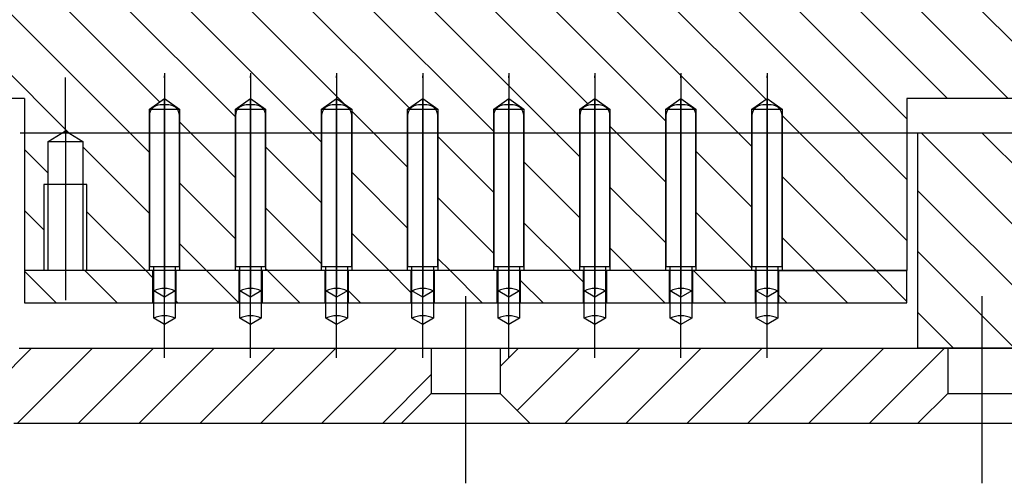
# Model space of a CAD drawing. Extents: x -1763 to 4575, y -3429 to 1051.
# Tile 58 of 80: x 3246 to 3292, y -2498 to -2477. Entities that reach past the tile are written whole.
import ezdxf

# ---------------------------------------------------------------- set-up
doc = ezdxf.new("R2010")
doc.units = 0
doc.linetypes.add('DASHED', pattern=[15, 7, -8])
doc.linetypes.add('DOT_CENTER', pattern=[14, 12, -1, 0, -1])
doc.layers.get('0').update_dxf_attribs({"linetype": 'CONTINUOUS'})
doc.layers.add('1', color=7, linetype='CONTINUOUS')
pattern_1 = [(135, (0, 0), (-1.4142136, -1.4142136), [])]
pattern_2 = [(45, (0, 0), (-1.4142136, 1.4142136), [])]

# ---------------------------------------------------------------- blocks, each defined once
blk = doc.blocks.new('PC_S', base_point=(3100, -2495.051))
at = {"layer": '1', "linetype": 'CONTINUOUS'}
h = blk.add_hatch(dxfattribs=at)
h.set_pattern_fill('USER', color=1, scale=2, angle=45, pattern_type=0)
h.set_pattern_definition(pattern_2)
h.paths.add_polyline_path([(3265.4, -2492.051), (3265.4, -2494.151), (3264, -2495.551), (3246, -2495.551), (3244.6, -2494.151), (3244.6, -2492.051), (3246.25, -2492.051)])
h = blk.add_hatch(dxfattribs=at)
h.set_pattern_fill('USER', color=1, scale=2, angle=45, pattern_type=0)
h.set_pattern_definition(pattern_2)
h.paths.add_polyline_path([(3288, -2492.051), (3289.4, -2492.051), (3289.4, -2494.151), (3288, -2495.551), (3270, -2495.551), (3268.6, -2494.151), (3268.6, -2492.051)])
at = {"layer": '1', "color": 1, "linetype": 'DOT_CENTER'}
for p, q in [((3267, -2498.324), (3267, -2489.642)), ((3291, -2498.324), (3291, -2489.642))]:
    blk.add_line(p, q, dxfattribs=at)
at = {"layer": '1', "color": 1, "linetype": 'CONTINUOUS'}
for p, q in [((3246.25, -2492.051), (3265.4, -2492.051)), ((3265.4, -2492.051), (3268.6, -2492.051)), ((3265.4, -2492.051), (3265.4, -2494.151)), ((3268.6, -2492.051), (3288, -2492.051)), ((3268.6, -2492.051), (3268.6, -2494.151)), ((3289.4, -2492.051), (3288, -2492.051)), ((3292.6, -2492.051), (3289.4, -2492.051)), ((3289.4, -2492.051), (3289.4, -2494.151)), ((3264, -2495.551), (3265.4, -2494.151)), ((3265.4, -2494.151), (3268.6, -2494.151)), ((3268.6, -2494.151), (3270, -2495.551)), ((3288, -2495.551), (3289.4, -2494.151)), ((3289.4, -2494.151), (3292.6, -2494.151)), ((3264, -2495.551), (3246, -2495.551)), ((3270, -2495.551), (3264, -2495.551)), ((3288, -2495.551), (3270, -2495.551)), ((3293.75, -2495.551), (3288, -2495.551))]:
    blk.add_line(p, q, dxfattribs=at)
blk = doc.blocks.new('PC_STIFF_S__33', base_point=(3095, -2501.758))
at = {"layer": '1', "linetype": 'CONTINUOUS'}
h = blk.add_hatch(dxfattribs=at)
h.set_pattern_fill('USER', color=5, scale=2, angle=135, pattern_type=0)
h.set_pattern_definition(pattern_1)
h.paths.add_polyline_path([(3293.75, -2482.051), (3293.75, -2492.051), (3288, -2492.051), (3288, -2482.051)])
at = {"layer": '1', "color": 5, "linetype": 'CONTINUOUS'}
for p, q in [((3246.297, -2482.051), (3288, -2482.051)), ((3288, -2482.051), (3293.75, -2482.051)), ((3288, -2482.051), (3288, -2492.051)), ((3246.25, -2492.051), (3288, -2492.051)), ((3288, -2492.051), (3293.75, -2492.051))]:
    blk.add_line(p, q, dxfattribs=at)
at = {"layer": '1'}
blk.add_blockref('PC_S', (3100, -2495.051), dxfattribs=at)
blk = doc.blocks.new('RI_ASSY_S', base_point=(3034.9, -2508.833))
at = {"layer": '1'}
blk.add_blockref('PC_STIFF_S__33', (3095, -2501.758), dxfattribs=at)
blk = doc.blocks.new('ISOLATOR2_S', base_point=(3100, -2489.951))
at = {"layer": '1', "linetype": 'CONTINUOUS'}
h = blk.add_hatch(dxfattribs=at)
h.set_pattern_fill('USER', color=1, scale=2, angle=135, pattern_type=0)
h.set_pattern_definition(pattern_1)
h.paths.add_polyline_path([(3252.45, -2488.451), (3252.45, -2489.951), (3246.5, -2489.951), (3246.5, -2488.451)])
h = blk.add_hatch(dxfattribs=at)
h.set_pattern_fill('USER', color=1, scale=2, angle=135, pattern_type=0)
h.set_pattern_definition(pattern_1)
h.paths.add_polyline_path([(3256.45, -2488.451), (3256.45, -2489.951), (3253.55, -2489.951), (3253.55, -2488.451)])
h = blk.add_hatch(dxfattribs=at)
h.set_pattern_fill('USER', color=1, scale=2, angle=135, pattern_type=0)
h.set_pattern_definition(pattern_1)
h.paths.add_polyline_path([(3260.45, -2488.451), (3260.45, -2489.951), (3257.55, -2489.951), (3257.55, -2488.451)])
h = blk.add_hatch(dxfattribs=at)
h.set_pattern_fill('USER', color=1, scale=2, angle=135, pattern_type=0)
h.set_pattern_definition(pattern_1)
h.paths.add_polyline_path([(3264.45, -2488.451), (3264.45, -2489.951), (3261.55, -2489.951), (3261.55, -2488.451)])
h = blk.add_hatch(dxfattribs=at)
h.set_pattern_fill('USER', color=1, scale=2, angle=135, pattern_type=0)
h.set_pattern_definition(pattern_1)
h.paths.add_polyline_path([(3268.45, -2488.451), (3268.45, -2489.951), (3265.55, -2489.951), (3265.55, -2488.451)])
h = blk.add_hatch(dxfattribs=at)
h.set_pattern_fill('USER', color=1, scale=2, angle=135, pattern_type=0)
h.set_pattern_definition(pattern_1)
h.paths.add_polyline_path([(3272.45, -2488.451), (3272.45, -2489.951), (3269.55, -2489.951), (3269.55, -2488.451)])
h = blk.add_hatch(dxfattribs=at)
h.set_pattern_fill('USER', color=1, scale=2, angle=135, pattern_type=0)
h.set_pattern_definition(pattern_1)
h.paths.add_polyline_path([(3276.45, -2488.451), (3276.45, -2489.951), (3273.55, -2489.951), (3273.55, -2488.451)])
h = blk.add_hatch(dxfattribs=at)
h.set_pattern_fill('USER', color=1, scale=2, angle=135, pattern_type=0)
h.set_pattern_definition(pattern_1)
h.paths.add_polyline_path([(3280.45, -2488.451), (3280.45, -2489.951), (3277.55, -2489.951), (3277.55, -2488.451)])
h = blk.add_hatch(dxfattribs=at)
h.set_pattern_fill('USER', color=1, scale=2, angle=135, pattern_type=0)
h.set_pattern_definition(pattern_1)
h.paths.add_polyline_path([(3287.5, -2488.451), (3287.5, -2489.951), (3281.55, -2489.951), (3281.55, -2488.451)])
at = {"layer": '1', "color": 1, "linetype": 'CONTINUOUS'}
for p, q in [((3252.45, -2488.451), (3246.5, -2488.451)), ((3246.5, -2488.451), (3246.5, -2489.951)), ((3253.55, -2488.451), (3252.45, -2488.451)), ((3252.45, -2488.451), (3252.45, -2489.951)), ((3256.45, -2488.451), (3253.55, -2488.451)), ((3253.55, -2489.951), (3253.55, -2488.451)), ((3257.55, -2488.451), (3256.45, -2488.451)), ((3256.45, -2488.451), (3256.45, -2489.951)), ((3260.45, -2488.451), (3257.55, -2488.451)), ((3257.55, -2489.951), (3257.55, -2488.451)), ((3261.55, -2488.451), (3260.45, -2488.451)), ((3260.45, -2488.451), (3260.45, -2489.951)), ((3264.45, -2488.451), (3261.55, -2488.451)), ((3261.55, -2489.951), (3261.55, -2488.451)), ((3265.55, -2488.451), (3264.45, -2488.451)), ((3264.45, -2488.451), (3264.45, -2489.951)), ((3268.45, -2488.451), (3265.55, -2488.451)), ((3265.55, -2489.951), (3265.55, -2488.451)), ((3269.55, -2488.451), (3268.45, -2488.451)), ((3268.45, -2488.451), (3268.45, -2489.951)), ((3272.45, -2488.451), (3269.55, -2488.451)), ((3269.55, -2489.951), (3269.55, -2488.451)), ((3273.55, -2488.451), (3272.45, -2488.451)), ((3272.45, -2488.451), (3272.45, -2489.951)), ((3276.45, -2488.451), (3273.55, -2488.451)), ((3273.55, -2489.951), (3273.55, -2488.451)), ((3277.55, -2488.451), (3276.45, -2488.451)), ((3276.45, -2488.451), (3276.45, -2489.951)), ((3280.45, -2488.451), (3277.55, -2488.451)), ((3277.55, -2489.951), (3277.55, -2488.451)), ((3281.55, -2488.451), (3280.45, -2488.451)), ((3280.45, -2488.451), (3280.45, -2489.951)), ((3281.55, -2488.451), (3287.5, -2488.451)), ((3281.55, -2489.951), (3281.55, -2488.451)), ((3287.5, -2489.951), (3287.5, -2488.451)), ((3246.5, -2489.951), (3252.45, -2489.951)), ((3252.45, -2489.951), (3253.55, -2489.951)), ((3253.55, -2489.951), (3256.45, -2489.951)), ((3256.45, -2489.951), (3257.55, -2489.951)), ((3257.55, -2489.951), (3260.45, -2489.951)), ((3260.45, -2489.951), (3261.55, -2489.951)), ((3261.55, -2489.951), (3264.45, -2489.951)), ((3264.45, -2489.951), (3265.55, -2489.951)), ((3265.55, -2489.951), (3268.45, -2489.951)), ((3268.45, -2489.951), (3269.55, -2489.951)), ((3269.55, -2489.951), (3272.45, -2489.951)), ((3272.45, -2489.951), (3273.55, -2489.951)), ((3273.55, -2489.951), (3276.45, -2489.951)), ((3276.45, -2489.951), (3277.55, -2489.951)), ((3277.55, -2489.951), (3280.45, -2489.951)), ((3280.45, -2489.951), (3281.55, -2489.951)), ((3281.55, -2489.951), (3287.5, -2489.951))]:
    blk.add_line(p, q, dxfattribs=at)
blk = doc.blocks.new('GND_POGO__37', base_point=(3248.304, -2478.023))
at = {"layer": '1', "color": 6, "linetype": 'DOT_CENTER'}
blk.add_line((3253, -2492.503), (3253, -2478.985), dxfattribs=at)
at = {"layer": '1', "color": 6, "linetype": 'CONTINUOUS'}
for p, q in [((3253.2, -2480.751), (3252.8, -2480.751)), ((3252.3, -2481.251), (3252.3, -2488.251)), ((3253.7, -2488.251), (3253.7, -2481.251)), ((3252.3, -2488.251), (3252.5, -2488.251)), ((3252.5, -2490.663), (3252.5, -2488.251)), ((3252.5, -2488.251), (3253.5, -2488.251)), ((3253.5, -2488.251), (3253.5, -2490.663)), ((3253.5, -2488.251), (3253.7, -2488.251)), ((3253, -2490.951), (3252.5, -2490.663)), ((3253.5, -2490.663), (3253, -2490.951))]:
    blk.add_line(p, q, dxfattribs=at)
at = {"layer": '1', "color": 6, "linetype": 'DASHED'}
for p, q in [((3253, -2489.681), (3252.5, -2489.393)), ((3253.5, -2489.393), (3253, -2489.681))]:
    blk.add_line(p, q, dxfattribs=at)
at = {"layer": '1', "color": 6, "linetype": 'CONTINUOUS'}
for centre, radius, start, end in [((3252.8, -2481.251), 0.5, 90, 180), ((3253.2, -2481.251), 0.5, 0, 90), ((3253, -2491.703), 1.155, 64.3373, 115.6627)]:
    blk.add_arc(centre, radius, start, end, dxfattribs=at)
at = {"layer": '1', "color": 6, "linetype": 'DASHED'}
blk.add_arc((3253, -2490.433), 1.155, 64.3373, 115.6627, dxfattribs=at)
blk = doc.blocks.new('GND_POGO__38', base_point=(3252.304, -2478.023))
at = {"layer": '1', "color": 6, "linetype": 'DOT_CENTER'}
blk.add_line((3257, -2492.503), (3257, -2478.985), dxfattribs=at)
at = {"layer": '1', "color": 6, "linetype": 'CONTINUOUS'}
for p, q in [((3257.2, -2480.751), (3256.8, -2480.751)), ((3256.3, -2481.251), (3256.3, -2488.251)), ((3257.7, -2488.251), (3257.7, -2481.251)), ((3256.3, -2488.251), (3256.5, -2488.251)), ((3256.5, -2488.251), (3257.5, -2488.251)), ((3256.5, -2490.663), (3256.5, -2488.251)), ((3257.5, -2488.251), (3257.7, -2488.251)), ((3257.5, -2488.251), (3257.5, -2490.663)), ((3257, -2490.951), (3256.5, -2490.663)), ((3257.5, -2490.663), (3257, -2490.951))]:
    blk.add_line(p, q, dxfattribs=at)
at = {"layer": '1', "color": 6, "linetype": 'DASHED'}
for p, q in [((3257, -2489.681), (3256.5, -2489.393)), ((3257.5, -2489.393), (3257, -2489.681))]:
    blk.add_line(p, q, dxfattribs=at)
at = {"layer": '1', "color": 6, "linetype": 'CONTINUOUS'}
for centre, radius, start, end in [((3256.8, -2481.251), 0.5, 90, 180), ((3257.2, -2481.251), 0.5, 0, 90), ((3257, -2491.703), 1.155, 64.3373, 115.6627)]:
    blk.add_arc(centre, radius, start, end, dxfattribs=at)
at = {"layer": '1', "color": 6, "linetype": 'DASHED'}
blk.add_arc((3257, -2490.433), 1.155, 64.3373, 115.6627, dxfattribs=at)
blk = doc.blocks.new('GND_POGO__39', base_point=(3256.304, -2478.023))
at = {"layer": '1', "color": 6, "linetype": 'DOT_CENTER'}
blk.add_line((3261, -2492.503), (3261, -2478.985), dxfattribs=at)
at = {"layer": '1', "color": 6, "linetype": 'CONTINUOUS'}
for p, q in [((3261.2, -2480.751), (3260.8, -2480.751)), ((3260.3, -2481.251), (3260.3, -2488.251)), ((3261.7, -2488.251), (3261.7, -2481.251)), ((3260.3, -2488.251), (3260.5, -2488.251)), ((3260.5, -2488.251), (3261.5, -2488.251)), ((3260.5, -2490.663), (3260.5, -2488.251)), ((3261.5, -2488.251), (3261.7, -2488.251)), ((3261.5, -2488.251), (3261.5, -2490.663)), ((3261, -2490.951), (3260.5, -2490.663)), ((3261.5, -2490.663), (3261, -2490.951))]:
    blk.add_line(p, q, dxfattribs=at)
at = {"layer": '1', "color": 6, "linetype": 'DASHED'}
for p, q in [((3261, -2489.681), (3260.5, -2489.393)), ((3261.5, -2489.393), (3261, -2489.681))]:
    blk.add_line(p, q, dxfattribs=at)
at = {"layer": '1', "color": 6, "linetype": 'CONTINUOUS'}
for centre, radius, start, end in [((3260.8, -2481.251), 0.5, 90, 180), ((3261.2, -2481.251), 0.5, 0, 90), ((3261, -2491.703), 1.155, 64.3373, 115.6627)]:
    blk.add_arc(centre, radius, start, end, dxfattribs=at)
at = {"layer": '1', "color": 6, "linetype": 'DASHED'}
blk.add_arc((3261, -2490.433), 1.155, 64.3373, 115.6627, dxfattribs=at)
blk = doc.blocks.new('GND_POGO__40', base_point=(3260.304, -2478.023))
at = {"layer": '1', "color": 6, "linetype": 'DOT_CENTER'}
blk.add_line((3265, -2492.503), (3265, -2478.985), dxfattribs=at)
at = {"layer": '1', "color": 6, "linetype": 'CONTINUOUS'}
for p, q in [((3265.2, -2480.751), (3264.8, -2480.751)), ((3264.3, -2481.251), (3264.3, -2488.251)), ((3265.7, -2488.251), (3265.7, -2481.251)), ((3264.3, -2488.251), (3264.5, -2488.251)), ((3264.5, -2488.251), (3265.5, -2488.251)), ((3264.5, -2490.663), (3264.5, -2488.251)), ((3265.5, -2488.251), (3265.7, -2488.251)), ((3265.5, -2488.251), (3265.5, -2490.663)), ((3265, -2490.951), (3264.5, -2490.663)), ((3265.5, -2490.663), (3265, -2490.951))]:
    blk.add_line(p, q, dxfattribs=at)
at = {"layer": '1', "color": 6, "linetype": 'DASHED'}
for p, q in [((3265, -2489.681), (3264.5, -2489.393)), ((3265.5, -2489.393), (3265, -2489.681))]:
    blk.add_line(p, q, dxfattribs=at)
at = {"layer": '1', "color": 6, "linetype": 'CONTINUOUS'}
for centre, radius, start, end in [((3264.8, -2481.251), 0.5, 90, 180), ((3265.2, -2481.251), 0.5, 0, 90), ((3265, -2491.703), 1.155, 64.3373, 115.6627)]:
    blk.add_arc(centre, radius, start, end, dxfattribs=at)
at = {"layer": '1', "color": 6, "linetype": 'DASHED'}
blk.add_arc((3265, -2490.433), 1.155, 64.3373, 115.6627, dxfattribs=at)
blk = doc.blocks.new('GND_POGO__41', base_point=(3264.304, -2478.023))
at = {"layer": '1', "color": 6, "linetype": 'DOT_CENTER'}
blk.add_line((3269, -2492.503), (3269, -2478.985), dxfattribs=at)
at = {"layer": '1', "color": 6, "linetype": 'CONTINUOUS'}
for p, q in [((3269.2, -2480.751), (3268.8, -2480.751)), ((3268.3, -2481.251), (3268.3, -2488.251)), ((3269.7, -2488.251), (3269.7, -2481.251)), ((3268.3, -2488.251), (3268.5, -2488.251)), ((3268.5, -2488.251), (3269.5, -2488.251)), ((3268.5, -2490.663), (3268.5, -2488.251)), ((3269.5, -2488.251), (3269.7, -2488.251)), ((3269.5, -2488.251), (3269.5, -2490.663)), ((3269, -2490.951), (3268.5, -2490.663)), ((3269.5, -2490.663), (3269, -2490.951))]:
    blk.add_line(p, q, dxfattribs=at)
at = {"layer": '1', "color": 6, "linetype": 'DASHED'}
for p, q in [((3269, -2489.681), (3268.5, -2489.393)), ((3269.5, -2489.393), (3269, -2489.681))]:
    blk.add_line(p, q, dxfattribs=at)
at = {"layer": '1', "color": 6, "linetype": 'CONTINUOUS'}
for centre, radius, start, end in [((3268.8, -2481.251), 0.5, 90, 180), ((3269.2, -2481.251), 0.5, 0, 90), ((3269, -2491.703), 1.155, 64.3373, 115.6627)]:
    blk.add_arc(centre, radius, start, end, dxfattribs=at)
at = {"layer": '1', "color": 6, "linetype": 'DASHED'}
blk.add_arc((3269, -2490.433), 1.155, 64.3373, 115.6627, dxfattribs=at)
blk = doc.blocks.new('GND_POGO__42', base_point=(3268.304, -2478.023))
at = {"layer": '1', "color": 6, "linetype": 'DOT_CENTER'}
blk.add_line((3273, -2492.503), (3273, -2478.985), dxfattribs=at)
at = {"layer": '1', "color": 6, "linetype": 'CONTINUOUS'}
for p, q in [((3273.2, -2480.751), (3272.8, -2480.751)), ((3272.3, -2481.251), (3272.3, -2488.251)), ((3273.7, -2488.251), (3273.7, -2481.251)), ((3272.3, -2488.251), (3272.5, -2488.251)), ((3272.5, -2488.251), (3273.5, -2488.251)), ((3272.5, -2490.663), (3272.5, -2488.251)), ((3273.5, -2488.251), (3273.7, -2488.251)), ((3273.5, -2488.251), (3273.5, -2490.663)), ((3273, -2490.951), (3272.5, -2490.663)), ((3273.5, -2490.663), (3273, -2490.951))]:
    blk.add_line(p, q, dxfattribs=at)
at = {"layer": '1', "color": 6, "linetype": 'DASHED'}
for p, q in [((3273, -2489.681), (3272.5, -2489.393)), ((3273.5, -2489.393), (3273, -2489.681))]:
    blk.add_line(p, q, dxfattribs=at)
at = {"layer": '1', "color": 6, "linetype": 'CONTINUOUS'}
for centre, radius, start, end in [((3272.8, -2481.251), 0.5, 90, 180), ((3273.2, -2481.251), 0.5, 0, 90), ((3273, -2491.703), 1.155, 64.3373, 115.6627)]:
    blk.add_arc(centre, radius, start, end, dxfattribs=at)
at = {"layer": '1', "color": 6, "linetype": 'DASHED'}
blk.add_arc((3273, -2490.433), 1.155, 64.3373, 115.6627, dxfattribs=at)
blk = doc.blocks.new('GND_POGO__43', base_point=(3272.304, -2478.023))
at = {"layer": '1', "color": 6, "linetype": 'DOT_CENTER'}
blk.add_line((3277, -2492.503), (3277, -2478.985), dxfattribs=at)
at = {"layer": '1', "color": 6, "linetype": 'CONTINUOUS'}
for p, q in [((3277.2, -2480.751), (3276.8, -2480.751)), ((3276.3, -2481.251), (3276.3, -2488.251)), ((3277.7, -2488.251), (3277.7, -2481.251)), ((3276.3, -2488.251), (3276.5, -2488.251)), ((3276.5, -2488.251), (3277.5, -2488.251)), ((3276.5, -2490.663), (3276.5, -2488.251)), ((3277.5, -2488.251), (3277.7, -2488.251)), ((3277.5, -2488.251), (3277.5, -2490.663)), ((3277, -2490.951), (3276.5, -2490.663)), ((3277.5, -2490.663), (3277, -2490.951))]:
    blk.add_line(p, q, dxfattribs=at)
at = {"layer": '1', "color": 6, "linetype": 'DASHED'}
for p, q in [((3277, -2489.681), (3276.5, -2489.393)), ((3277.5, -2489.393), (3277, -2489.681))]:
    blk.add_line(p, q, dxfattribs=at)
at = {"layer": '1', "color": 6, "linetype": 'CONTINUOUS'}
for centre, radius, start, end in [((3276.8, -2481.251), 0.5, 90, 180), ((3277.2, -2481.251), 0.5, 0, 90), ((3277, -2491.703), 1.155, 64.3373, 115.6627)]:
    blk.add_arc(centre, radius, start, end, dxfattribs=at)
at = {"layer": '1', "color": 6, "linetype": 'DASHED'}
blk.add_arc((3277, -2490.433), 1.155, 64.3373, 115.6627, dxfattribs=at)
blk = doc.blocks.new('GND_POGO__44', base_point=(3276.304, -2478.023))
at = {"layer": '1', "color": 6, "linetype": 'DOT_CENTER'}
blk.add_line((3281, -2492.503), (3281, -2478.985), dxfattribs=at)
at = {"layer": '1', "color": 6, "linetype": 'CONTINUOUS'}
for p, q in [((3281.2, -2480.751), (3280.8, -2480.751)), ((3280.3, -2481.251), (3280.3, -2488.251)), ((3281.7, -2488.251), (3281.7, -2481.251)), ((3280.3, -2488.251), (3280.5, -2488.251)), ((3280.5, -2488.251), (3281.5, -2488.251)), ((3280.5, -2490.663), (3280.5, -2488.251)), ((3281.5, -2488.251), (3281.7, -2488.251)), ((3281.5, -2488.251), (3281.5, -2490.663)), ((3281, -2490.951), (3280.5, -2490.663)), ((3281.5, -2490.663), (3281, -2490.951))]:
    blk.add_line(p, q, dxfattribs=at)
at = {"layer": '1', "color": 6, "linetype": 'DASHED'}
for p, q in [((3281, -2489.681), (3280.5, -2489.393)), ((3281.5, -2489.393), (3281, -2489.681))]:
    blk.add_line(p, q, dxfattribs=at)
at = {"layer": '1', "color": 6, "linetype": 'CONTINUOUS'}
for centre, radius, start, end in [((3280.8, -2481.251), 0.5, 90, 180), ((3281.2, -2481.251), 0.5, 0, 90), ((3281, -2491.703), 1.155, 64.3373, 115.6627)]:
    blk.add_arc(centre, radius, start, end, dxfattribs=at)
at = {"layer": '1', "color": 6, "linetype": 'DASHED'}
blk.add_arc((3281, -2490.433), 1.155, 64.3373, 115.6627, dxfattribs=at)
blk = doc.blocks.new('POGORING_S', base_point=(3100, -2500.508))
at = {"layer": '1', "linetype": 'CONTINUOUS'}
h = blk.add_hatch(dxfattribs=at)
h.set_pattern_fill('USER', scale=2, angle=135, pattern_type=0)
h.set_pattern_definition(pattern_1)
h.paths.add_polyline_path([(3260.3, -2458.451), (3260.3, -2465.951), (3261, -2466.451), (3261.7, -2465.951), (3261.7, -2458.451), (3264.3, -2458.451), (3264.3, -2465.951), (3265, -2466.451), (3265.7, -2465.951), (3265.7, -2458.451), (3268.3, -2458.451), (3268.3, -2465.951), (3269, -2466.451), (3269.7, -2465.951), (3269.7, -2458.451), (3272.3, -2458.451), (3272.3, -2465.951), (3273, -2466.451), (3273.7, -2465.951), (3273.7, -2458.451), (3276.3, -2458.451), (3276.3, -2465.951), (3277, -2466.451), (3277.7, -2465.951), (3277.7, -2458.451), (3280.3, -2458.451), (3280.3, -2465.951), (3281, -2466.451), (3281.7, -2465.951), (3281.7, -2458.451), (3287, -2458.451), (3287, -2470.451), (3287.5, -2470.451), (3287.5, -2473.451), (3289.5, -2474.151), (3291.5, -2473.451), (3291.5, -2470.451), (3292, -2470.451), (3292, -2458.451), (3305, -2458.451), (3305, -2480.451), (3287.5, -2480.451), (3287.5, -2488.451), (3281.7, -2488.451), (3281.7, -2480.951), (3281, -2480.451), (3280.3, -2480.951), (3280.3, -2488.451), (3277.7, -2488.451), (3277.7, -2480.951), (3277, -2480.451), (3276.3, -2480.951), (3276.3, -2488.451), (3273.7, -2488.451), (3273.7, -2480.951), (3273, -2480.451), (3272.3, -2480.951), (3272.3, -2488.451), (3269.7, -2488.451), (3269.7, -2480.951), (3269, -2480.451), (3268.3, -2480.951), (3268.3, -2488.451), (3265.7, -2488.451), (3265.7, -2480.951), (3265, -2480.451), (3264.3, -2480.951), (3264.3, -2488.451), (3261.7, -2488.451), (3261.7, -2480.951), (3261, -2480.451), (3260.3, -2480.951), (3260.3, -2488.451), (3257.7, -2488.451), (3257.7, -2480.951), (3257, -2480.451), (3256.3, -2480.951), (3256.3, -2488.451), (3253.7, -2488.451), (3253.7, -2480.951), (3253, -2480.451), (3252.3, -2480.951), (3252.3, -2488.451), (3249.4, -2488.451), (3249.4, -2484.451), (3249.2, -2484.451), (3249.2, -2482.451), (3248.4, -2481.951), (3247.6, -2482.451), (3247.6, -2484.451), (3247.4, -2484.451), (3247.4, -2488.451), (3246.5, -2488.451), (3246.5, -2480.451), (3245, -2480.451), (3245, -2458.451), (3252.3, -2458.451), (3252.3, -2465.951), (3253, -2466.451), (3253.7, -2465.951), (3253.7, -2458.451), (3256.3, -2458.451), (3256.3, -2465.951), (3257, -2466.451), (3257.7, -2465.951), (3257.7, -2458.451)])
at = {"layer": '1', "color": 7, "linetype": 'DOT_CENTER'}
for p, q in [((3253, -2479.276), (3253, -2480.451)), ((3257, -2479.276), (3257, -2480.451)), ((3261, -2479.276), (3261, -2480.451)), ((3265, -2479.276), (3265, -2480.451)), ((3269, -2479.276), (3269, -2480.451)), ((3273, -2479.276), (3273, -2480.451)), ((3277, -2479.276), (3277, -2480.451)), ((3281, -2479.276), (3281, -2480.451)), ((3248.4, -2481.951), (3248.4, -2479.474)), ((3253, -2480.451), (3253, -2480.951)), ((3257, -2480.451), (3257, -2480.951)), ((3261, -2480.451), (3261, -2480.951)), ((3265, -2480.451), (3265, -2480.951)), ((3269, -2480.451), (3269, -2480.951)), ((3273, -2480.451), (3273, -2480.951)), ((3277, -2480.451), (3277, -2480.951)), ((3281, -2480.451), (3281, -2480.951)), ((3253, -2480.951), (3253, -2488.451)), ((3257, -2480.951), (3257, -2488.451)), ((3261, -2480.951), (3261, -2488.451)), ((3265, -2480.951), (3265, -2488.451)), ((3269, -2480.951), (3269, -2488.451)), ((3273, -2480.951), (3273, -2488.451)), ((3277, -2480.951), (3277, -2488.451)), ((3281, -2480.951), (3281, -2488.451)), ((3248.4, -2481.951), (3248.4, -2482.451)), ((3248.4, -2482.451), (3248.4, -2484.451)), ((3248.4, -2484.451), (3248.4, -2488.451)), ((3248.4, -2488.451), (3248.4, -2489.819)), ((3253, -2488.451), (3253, -2489.544)), ((3257, -2488.451), (3257, -2489.544)), ((3261, -2488.451), (3261, -2489.544)), ((3265, -2488.451), (3265, -2489.544)), ((3269, -2488.451), (3269, -2489.544)), ((3273, -2488.451), (3273, -2489.544)), ((3277, -2488.451), (3277, -2489.544)), ((3281, -2488.451), (3281, -2489.544))]:
    blk.add_line(p, q, dxfattribs=at)
at = {"layer": '1', "color": 7, "linetype": 'CONTINUOUS'}
for p, q in [((3246.5, -2480.451), (3245, -2480.451)), ((3246.5, -2480.451), (3246.5, -2488.451)), ((3252.3, -2480.951), (3253, -2480.451)), ((3253, -2480.451), (3253.7, -2480.951)), ((3256.3, -2480.951), (3257, -2480.451)), ((3257, -2480.451), (3257.7, -2480.951)), ((3260.3, -2480.951), (3261, -2480.451)), ((3261, -2480.451), (3261.7, -2480.951)), ((3264.3, -2480.951), (3265, -2480.451)), ((3265, -2480.451), (3265.7, -2480.951)), ((3268.3, -2480.951), (3269, -2480.451)), ((3269, -2480.451), (3269.7, -2480.951)), ((3272.3, -2480.951), (3273, -2480.451)), ((3273, -2480.451), (3273.7, -2480.951)), ((3276.3, -2480.951), (3277, -2480.451)), ((3277, -2480.451), (3277.7, -2480.951)), ((3280.3, -2480.951), (3281, -2480.451)), ((3281, -2480.451), (3281.7, -2480.951)), ((3305, -2480.451), (3287.5, -2480.451)), ((3287.5, -2480.451), (3287.5, -2488.451)), ((3252.3, -2488.451), (3252.3, -2480.951)), ((3252.3, -2480.951), (3253, -2480.951)), ((3253, -2480.951), (3253.7, -2480.951)), ((3253.7, -2480.951), (3253.7, -2488.451)), ((3256.3, -2488.451), (3256.3, -2480.951)), ((3256.3, -2480.951), (3257, -2480.951)), ((3257, -2480.951), (3257.7, -2480.951)), ((3257.7, -2480.951), (3257.7, -2488.451)), ((3260.3, -2488.451), (3260.3, -2480.951)), ((3260.3, -2480.951), (3261, -2480.951)), ((3261, -2480.951), (3261.7, -2480.951)), ((3261.7, -2480.951), (3261.7, -2488.451)), ((3264.3, -2488.451), (3264.3, -2480.951)), ((3264.3, -2480.951), (3265, -2480.951)), ((3265, -2480.951), (3265.7, -2480.951)), ((3265.7, -2480.951), (3265.7, -2488.451)), ((3268.3, -2488.451), (3268.3, -2480.951)), ((3268.3, -2480.951), (3269, -2480.951)), ((3269, -2480.951), (3269.7, -2480.951)), ((3269.7, -2480.951), (3269.7, -2488.451)), ((3272.3, -2488.451), (3272.3, -2480.951)), ((3272.3, -2480.951), (3273, -2480.951)), ((3273, -2480.951), (3273.7, -2480.951)), ((3273.7, -2480.951), (3273.7, -2488.451)), ((3276.3, -2488.451), (3276.3, -2480.951)), ((3276.3, -2480.951), (3277, -2480.951)), ((3277, -2480.951), (3277.7, -2480.951)), ((3277.7, -2480.951), (3277.7, -2488.451)), ((3280.3, -2488.451), (3280.3, -2480.951)), ((3280.3, -2480.951), (3281, -2480.951)), ((3281, -2480.951), (3281.7, -2480.951)), ((3281.7, -2480.951), (3281.7, -2488.451)), ((3247.6, -2482.451), (3248.4, -2481.951)), ((3248.4, -2481.951), (3249.2, -2482.451)), ((3247.6, -2484.451), (3247.6, -2482.451)), ((3247.6, -2482.451), (3248.4, -2482.451)), ((3248.4, -2482.451), (3249.2, -2482.451)), ((3249.2, -2482.451), (3249.2, -2484.451)), ((3247.6, -2484.451), (3247.4, -2484.451)), ((3247.4, -2484.451), (3247.4, -2488.451)), ((3248.4, -2484.451), (3247.6, -2484.451)), ((3247.6, -2488.451), (3247.6, -2484.451)), ((3249.2, -2484.451), (3248.4, -2484.451)), ((3249.2, -2484.451), (3249.2, -2488.451)), ((3249.4, -2484.451), (3249.2, -2484.451)), ((3249.4, -2488.451), (3249.4, -2484.451)), ((3247.4, -2488.451), (3246.5, -2488.451)), ((3247.6, -2488.451), (3247.4, -2488.451)), ((3248.4, -2488.451), (3247.6, -2488.451)), ((3249.2, -2488.451), (3248.4, -2488.451)), ((3249.4, -2488.451), (3249.2, -2488.451)), ((3252.3, -2488.451), (3249.4, -2488.451)), ((3253, -2488.451), (3252.3, -2488.451)), ((3253.7, -2488.451), (3253, -2488.451)), ((3256.3, -2488.451), (3253.7, -2488.451)), ((3257, -2488.451), (3256.3, -2488.451)), ((3257.7, -2488.451), (3257, -2488.451)), ((3260.3, -2488.451), (3257.7, -2488.451)), ((3261, -2488.451), (3260.3, -2488.451)), ((3261.7, -2488.451), (3261, -2488.451)), ((3264.3, -2488.451), (3261.7, -2488.451)), ((3265, -2488.451), (3264.3, -2488.451)), ((3265.7, -2488.451), (3265, -2488.451)), ((3268.3, -2488.451), (3265.7, -2488.451)), ((3269, -2488.451), (3268.3, -2488.451)), ((3269.7, -2488.451), (3269, -2488.451)), ((3272.3, -2488.451), (3269.7, -2488.451)), ((3273, -2488.451), (3272.3, -2488.451)), ((3273.7, -2488.451), (3273, -2488.451)), ((3276.3, -2488.451), (3273.7, -2488.451)), ((3277, -2488.451), (3276.3, -2488.451)), ((3277.7, -2488.451), (3277, -2488.451)), ((3280.3, -2488.451), (3277.7, -2488.451)), ((3281, -2488.451), (3280.3, -2488.451)), ((3281.7, -2488.451), (3281, -2488.451)), ((3287.5, -2488.451), (3281.7, -2488.451))]:
    blk.add_line(p, q, dxfattribs=at)
at = {"layer": '1'}
for name, p in [('GND_POGO__37', (3248.304, -2478.023)), ('GND_POGO__38', (3252.304, -2478.023)), ('GND_POGO__39', (3256.304, -2478.023)), ('GND_POGO__40', (3260.304, -2478.023)), ('GND_POGO__41', (3264.304, -2478.023)), ('GND_POGO__42', (3268.304, -2478.023)), ('GND_POGO__43', (3272.304, -2478.023)), ('GND_POGO__44', (3276.304, -2478.023)), ('ISOLATOR2_S', (3100, -2489.951))]:
    blk.add_blockref(name, p, dxfattribs=at)
blk = doc.blocks.new('PRESSER_ASSY_S', base_point=(3044, -2500.508))
at = {"layer": '1'}
blk.add_blockref('POGORING_S', (3100, -2500.508), dxfattribs=at)
blk = doc.blocks.new('WP_DOCK_FIN', base_point=(2963.309, -2512.208))
at = {"layer": '1'}
for name, p in [('PRESSER_ASSY_S', (3044, -2500.508)), ('RI_ASSY_S', (3034.9, -2508.833))]:
    blk.add_blockref(name, p, dxfattribs=at)
blk = doc.blocks.new('D-E7015-60015-1S11A', base_point=(3568.527, -1838.199))
at = {"layer": '1'}
blk.add_blockref('WP_DOCK_FIN', (2963.309, -2512.208), dxfattribs=at)
blk = doc.blocks.new('WPIF_TSK__54', base_point=(3237.824, -3712.742))
blk.add_blockref('D-E7015-60015-1S11A', (3568.527, -1838.199))
blk = doc.blocks.new('C-E2803-62282-1S11B__55', base_point=(3200, -2449.251))
at = {"layer": '1'}
blk.add_blockref('WPIF_TSK__54', (3237.824, -3712.742), dxfattribs=at)

msp = doc.modelspace()

# ---------------------------------------------------------------- block references
at = {"layer": '1'}
msp.add_blockref('C-E2803-62282-1S11B__55', (3200, -2449.251), dxfattribs=at)

doc.saveas('drawing.dxf')
